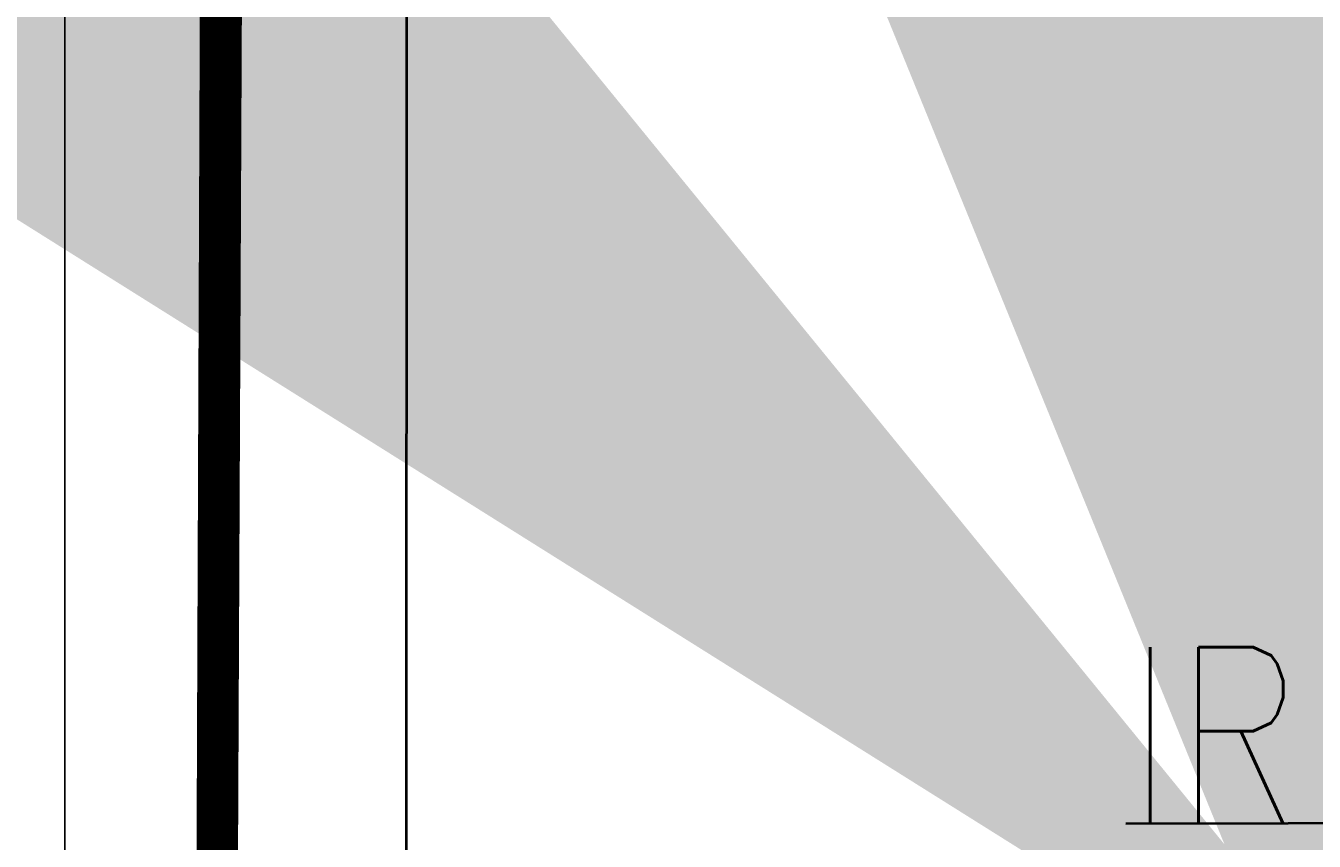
# Model space of a CAD drawing. Header units: inches. Extents: x 727810 to 1461440, y 2714588 to 5435005.
# Tile 208 of 233: x 729947 to 729983, y 2715934 to 2715958. Entities that reach past the tile are written whole.
import ezdxf

# ---------------------------------------------------------------- set-up
doc = ezdxf.new("R2010")
doc.units = ezdxf.units.IN
doc.header["$MEASUREMENT"] = 0
for name, color, linetype in [('DETAILS', 7, 'Continuous'), ('Inverter Room', 7, 'Continuous'), ('pl cable iength', 7, 'Continuous'), ('POLYLINE', 3, 'Continuous'), ('ROAD', 7, 'Continuous')]:
    doc.layers.add(name, color=color, linetype=linetype)
doc.styles.add('ROMANS', font='ROMANS.shx', dxfattribs={"height": 10})
doc.dimstyles.new('ROMANS$7', dxfattribs={"dimscale": 100, "dimtxt": 2.5, "dimasz": 2, "dimexe": 20, "dimexo": 20, "dimgap": 0.5, "dimtad": 1, "dimdec": 0, "dimrnd": 5, "dimzin": 0, "dimdsep": 46, "dimtxsty": 'ROMANS', "dimcen": 0.09, "dimdle": 20, "dimclrd": 256, "dimclre": 256, "dimclrt": 3, "dimadec": 0, "dimazin": 0, "dimtfac": 20, "dimtdec": 0, "dimtix": 1, "dimtmove": 2, "dimatfit": 3, "dimfxl": 1, "dimtolj": 1, "dimtzin": 0, "dimarcsym": 0})

# ---------------------------------------------------------------- blocks, each defined once
blk = doc.blocks.new('dshshh')
at = {"layer": 'Inverter Room', "color": 3, "linetype": 'Continuous', "char_height": 150, "attachment_point": 1, "rotation": 90, "style": 'ROMANS'}
for s, insert in [('\\pi173.70351;AC  \\P\\pi73.70351;SIDE', (2060673.7, -2321627.4)), ('\\pi173.70351;DC  \\P\\pi73.70351;SIDE', (2054679.6, -2321672.6))]:
    blk.add_mtext_dynamic_manual_height_columns(s, width=597.407, gutter_width=1, heights=[0], dxfattribs=dict(at, insert=insert))

msp = doc.modelspace()

# ---------------------------------------------------------------- linework, layer by layer
at = {"layer": 'DETAILS', "color": 1, "lineweight": 40}
msp.add_line((729952.7748, 2716186.63014, -0.148), (729952.7748, 2715701.02092, -0.148), dxfattribs=at)
msp.add_line((729952.7748, 2716186.63014, -0.148), (729952.7748, 2715701.02092, -0.148), dxfattribs=at)
at = {"layer": 'pl cable iength', "color": 3, "lineweight": 40, "const_width": 1}
for points, elevation in [([(729970.6322, 2716177.59527), (729953.30298, 2716177.59527), (729951.41055, 2715689.19709), (730001.34728, 2715674.47179), (730001.34728, 2715648.00183)], -0.148), ([(729936.80794, 2716080.51122), (729953.20512, 2716080.51122), (729951.41055, 2715689.19709), (730001.34728, 2715674.47179), (730001.34728, 2715648.00183)], 0.29098)]:
    msp.add_lwpolyline(points, dxfattribs=dict(at, elevation=elevation))
at = {"layer": 'ROAD'}
msp.add_line((729948.20379, 2716321.58101), (729948.08633, 2715702.8277), dxfattribs=at)

# ---------------------------------------------------------------- next in the draw order: block references
at = {"layer": 'DETAILS', "xscale": 0.000999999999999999, "yscale": 0.000999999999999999, "zscale": 0.000999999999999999}
msp.add_blockref('dshshh', (727916.68886, 2718250.3289, -0.148), dxfattribs=at)

# ---------------------------------------------------------------- next in the draw order: block references
msp.add_blockref('dshshh', (727916.68886, 2718242.0289, -0.148), dxfattribs=at)

# ---------------------------------------------------------------- next in the draw order: linework, layer by layer
at = {"layer": 'DETAILS', "color": 6, "lineweight": 40}
msp.add_lwpolyline([(730240.17494, 2716053.97559), (730239.72494, 2715972.06561), (730019.48137, 2715972.06561), (730019.48137, 2715935.04054), (729978.15792, 2715934.95759)], dxfattribs=at)
at = {"layer": 'POLYLINE', "color": 0, "lineweight": 40}
msp.add_lwpolyline([(730442.80458, 2716088.0457), (730083.89503, 2716088.31715), (730083.69042, 2716070.16149), (730018.53272, 2716070.16149), (730018.51562, 2716082.81016), (729957.85311, 2716083.39526), (729957.74026, 2715787.13133), (729957.34995, 2715730.98165), (730025.33457, 2715730.98424), (730155.43941, 2715730.62144), (730155.43941, 2715737.87888), (730172.62508, 2715737.87888), (730172.92235, 2715772.34695), (730205.70977, 2715772.34695)], dxfattribs=at)

# ---------------------------------------------------------------- next in the draw order: texts
at = {"layer": 'DETAILS', "color": 3, "style": 'ROMANS', "width": 0.8}
msp.add_text('IR-9', height=5, dxfattribs=at).set_placement((729978.15792, 2715934.95759, -0.296))

# ---------------------------------------------------------------- next in the draw order: leaders
at = {"layer": 'Inverter Room', "ltscale": 0.5}
for points in [[(729987.25059, 2715926.6474, 0), (729986.5703, 2715927.24855, 0), (729986.18411, 2715927.24299, 0)], [(729921.17404, 2716080.99473, -0.00833), (729921.67571, 2716080.17659, -0.00833), (729922.00586, 2716080.18196, -0.00833)]]:
    msp.add_leader(points, dimstyle='ROMANS$7', override={"dimtxt": 150, "dimgap": 0.5, "dimtad": 0, "dimtfill": 1, "dimarcsym": 1}, dxfattribs=at)

doc.saveas('drawing.dxf')
